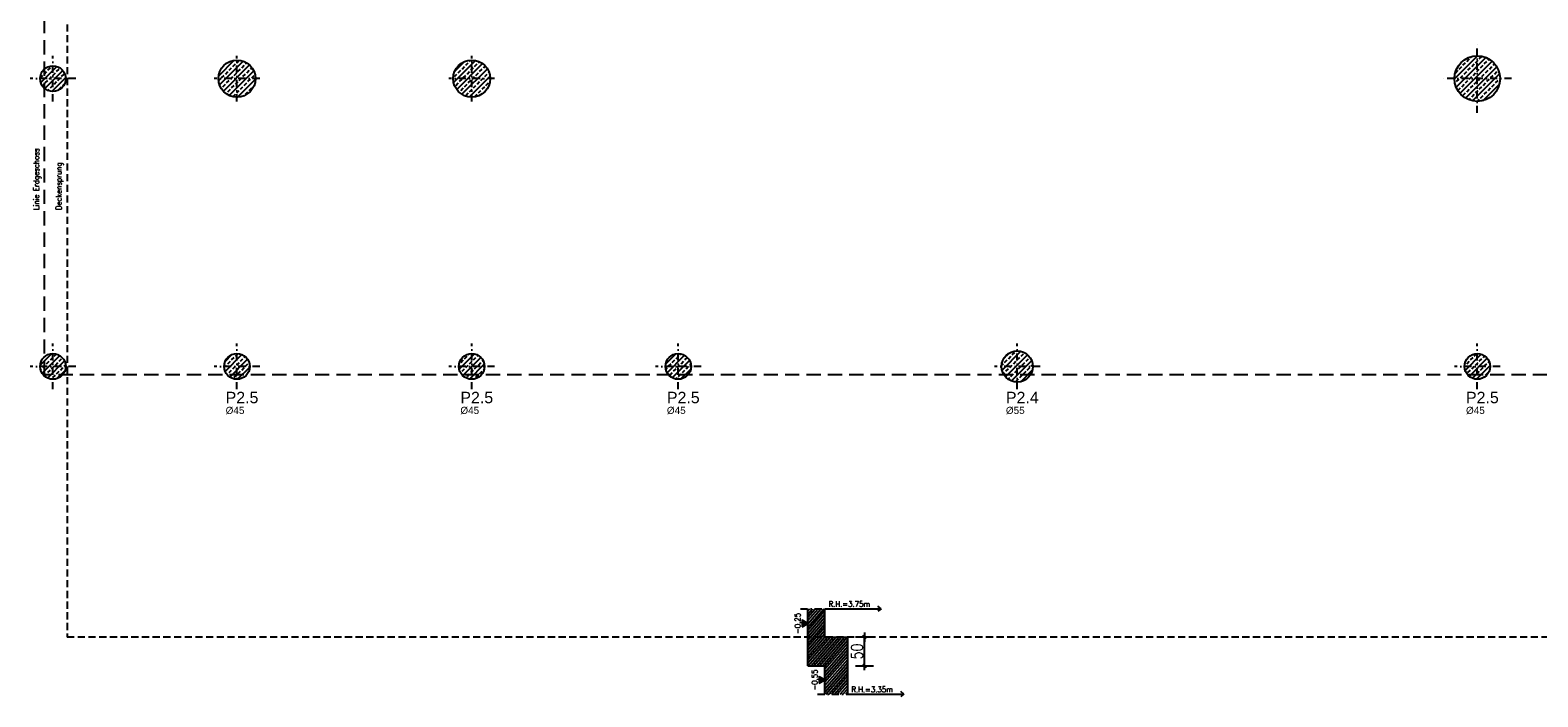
# Model space of a CAD drawing. Header units: centimetres. Extents: x -18458 to 60221, y -11985 to 33979.
# Tile 46 of 50: x 5389 to 8036, y 21265 to 22435. Entities that reach past the tile are written whole.
import ezdxf
from ezdxf.enums import TextEntityAlignment as Align

# ---------------------------------------------------------------- set-up
doc = ezdxf.new("R2010")
doc.units = ezdxf.units.CM
doc.header["$LTSCALE"] = 50
doc.header["$MEASUREMENT"] = 0
doc.header["$PDMODE"] = 34
doc.linetypes.add('HIDDEN', pattern=[0.375, 0.25, -0.125])
doc.linetypes.add('STRICHPUNKT', pattern=[1, 0.5, -0.25, 0, -0.25])
for name, color, linetype in [('01_Achsen', 232, 'STRICHPUNKT'), ('01_Bemassung', 150, 'Continuous'), ('01_Grundriss_verdeckt', 3, 'HIDDEN'), ('01_Mauern', 1, 'Continuous'), ('01_Raumstempel', 2, 'Continuous'), ('01_Schnitte_Schalplan', 4, 'Continuous'), ('01_Schraff_Beton', 5, 'Continuous'), ('01_Text', 2, 'Continuous'), ('S_Sezioni', 7, 'Continuous'), ('S_Testo', 7, 'Continuous')]:
    doc.layers.add(name, color=color, linetype=linetype)
doc.styles.add('Arial', font='ARIAL.TTF')
doc.styles.add('SIPLEX1', font='romans.shx', dxfattribs={"width": 0.8})
doc.dimstyles.new('BEM-50_grundrisse', dxfattribs={"dimscale": 1.6, "dimtxt": 12.5, "dimasz": 0.4, "dimexe": 0.1, "dimexo": 0.5, "dimgap": 2, "dimtad": 1, "dimdec": 0, "dimrnd": 0.5, "dimzin": 12, "dimdsep": 46, "dimtxsty": 'SIPLEX1', "dimblk": 'bempkt', "dimcen": -0.2, "dimdle": 0.05, "dimse1": 1, "dimse2": 1, "dimclrd": 256, "dimclre": 256, "dimclrt": 256, "dimazin": 0, "dimtfac": 1, "dimtdec": 0, "dimtmove": 0, "dimatfit": 2, "dimldrblk": 'BEMPU', "dimfxl": 0, "dimtvp": 1, "dimtolj": 1, "dimtzin": 0, "dimarcsym": 0})

# ---------------------------------------------------------------- blocks, each defined once
blk = doc.blocks.new('bempkt')
at = {"layer": '01_Bemassung', "color": 0}
for p, q in [((12.5, 0), (-12.5, 0)), ((-4.95, -4.95), (4.95, 4.95)), ((0, -25), (0, 25))]:
    blk.add_line(p, q, dxfattribs=at)
blk = doc.blocks.new('*D70')
at = {"layer": '01_Bemassung', "linetype": 'Continuous', "lineweight": -2, "ltscale": 0.1}
blk.add_line((6853.8, 21320.5), (6853.8, 21369.2), dxfattribs=at)
at = {"layer": 'Defpoints', "color": 0, "ltscale": 0.1}
for p in [(6784.4, 21369.9), (6853.8, 21369.9), (6784.4, 21319.9)]:
    blk.add_point(p, dxfattribs=at)
at = {"layer": '01_Bemassung', "lineweight": -2, "ltscale": 0.1, "xscale": 0.6400000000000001, "yscale": 0.6400000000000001, "zscale": 0.6400000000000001}
for p, rotation in [((6853.8, 21369.9), 90), ((6853.8, 21319.9), 270)]:
    blk.add_blockref('bempkt', p, dxfattribs=dict(at, rotation=rotation))
at = {"layer": '01_Bemassung', "ltscale": 0.1, "insert": (6840.6, 21344.9), "char_height": 20, "attachment_point": 5, "rotation": 90, "style": 'SIPLEX1'}
blk.add_mtext('\\A1;50', dxfattribs=at)
blk = doc.blocks.new('BEMPU')
at = {"layer": '01_Bemassung', "color": 4}
for p, q in [((5, 0), (-5, 0)), ((0, -25), (0, 25))]:
    blk.add_line(p, q, dxfattribs=at)
blk.add_circle((0, 0), 2.5, dxfattribs=at)

msp = doc.modelspace()

# ---------------------------------------------------------------- hatches: boundary and pattern name
at = {"layer": '01_Raumstempel'}
for points in [[(6744.4, 21388.2), (6754.4, 21394), (6744.4, 21399.7)], [(6774.4, 21289.1), (6784.4, 21294.9), (6774.4, 21300.6)]]:
    msp.add_hatch(color=256, dxfattribs=at).paths.add_polyline_path(points)
at = {"layer": '01_Schnitte_Schalplan'}
h = msp.add_hatch(dxfattribs=at)
h.set_pattern_fill('ANSI31', color=253, scale=30, angle=3.99363, style=0)
h.paths.add_polyline_path([(6784.4, 21319.9), (6784.4, 21269.9), (6824.4, 21269.9), (6824.4, 21319.9), (6824.4, 21369.9), (6784.4, 21369.9), (6784.4, 21419.9), (6754.4, 21419.9), (6754.4, 21319.9)])
at = {"layer": '01_Schraff_Beton'}
h = msp.add_hatch(dxfattribs=at)
h.set_pattern_fill('ANSI33', color=256, scale=50, style=0)
edge = h.paths.add_edge_path()
edge.add_arc((7929.4, 22349.9), 40, 0, 360)
h = msp.add_hatch(dxfattribs=at)
h.set_pattern_fill('ANSI33', color=256, scale=50, style=0)
edge = h.paths.add_edge_path()
edge.add_arc((5429.4, 22349.9), 22.5, 0, 360)
h = msp.add_hatch(dxfattribs=at)
h.set_pattern_fill('ANSI33', color=256, scale=50, style=0)
edge = h.paths.add_edge_path()
edge.add_arc((5752.4, 22349.9), 32.5, 0, 360)
h = msp.add_hatch(dxfattribs=at)
h.set_pattern_fill('ANSI33', color=256, scale=50, style=0)
edge = h.paths.add_edge_path()
edge.add_arc((6164.4, 22349.9), 32.5, 0, 360)
h = msp.add_hatch(dxfattribs=at)
h.set_pattern_fill('ANSI33', color=256, scale=50, style=0)
edge = h.paths.add_edge_path()
edge.add_arc((5429.4, 21844.9), 22.5, 0, 360)
h = msp.add_hatch(dxfattribs=at)
h.set_pattern_fill('ANSI33', color=256, scale=50, style=0)
edge = h.paths.add_edge_path()
edge.add_arc((5752.4, 21844.9), 22.5, 0, 360)
h = msp.add_hatch(dxfattribs=at)
h.set_pattern_fill('ANSI33', color=256, scale=50, style=0)
edge = h.paths.add_edge_path()
edge.add_arc((6164.4, 21844.9), 22.5, 0, 360)
h = msp.add_hatch(dxfattribs=at)
h.set_pattern_fill('ANSI33', color=256, scale=50, style=0)
edge = h.paths.add_edge_path()
edge.add_arc((6526.9, 21844.9), 22.5, 0, 360)
h = msp.add_hatch(dxfattribs=at)
h.set_pattern_fill('ANSI33', color=256, scale=50, style=0)
edge = h.paths.add_edge_path()
edge.add_arc((7121.9, 21844.9), 27.5, 0, 360)
h = msp.add_hatch(dxfattribs=at)
h.set_pattern_fill('ANSI33', color=256, scale=50, style=0)
edge = h.paths.add_edge_path()
edge.add_arc((7929.4, 21844.9), 22.5, 0, 360)

# ---------------------------------------------------------------- linework, layer by layer
at = {"layer": '01_Achsen', "ltscale": 0.5}
for p, q in [((5429.4, 22309.9), (5429.4, 22389.9)), ((5752.4, 22309.9), (5752.4, 22389.9)), ((6164.4, 22309.9), (6164.4, 22389.9)), ((7929.4, 22289.9), (7929.4, 22409.9)), ((5469.4, 22349.9), (5389.4, 22349.9)), ((5792.4, 22349.9), (5712.4, 22349.9)), ((6204.4, 22349.9), (6124.4, 22349.9)), ((7989.4, 22349.9), (7869.4, 22349.9)), ((5429.4, 21804.9), (5429.4, 21884.9)), ((5752.4, 21804.9), (5752.4, 21884.9)), ((6164.4, 21804.9), (6164.4, 21884.9)), ((6526.9, 21804.9), (6526.9, 21884.9)), ((7121.9, 21804.9), (7121.9, 21884.9)), ((7929.4, 21804.9), (7929.4, 21884.9)), ((5469.4, 21844.9), (5389.4, 21844.9)), ((5792.4, 21844.9), (5712.4, 21844.9)), ((6204.4, 21844.9), (6124.4, 21844.9)), ((6566.9, 21844.9), (6486.9, 21844.9)), ((7161.9, 21844.9), (7081.9, 21844.9)), ((7969.4, 21844.9), (7889.4, 21844.9))]:
    msp.add_line(p, q, dxfattribs=at)
at = {"layer": '01_Grundriss_verdeckt'}
for p in [(5454.4, 22969.9), (8466.9, 21369.9)]:
    msp.add_line(p, (5454.4, 21369.9), dxfattribs=at)
at = {"layer": '01_Grundriss_verdeckt', "ltscale": 2}
msp.add_lwpolyline([(5414.4, 22999.9), (8314.4, 22999.9), (8314.4, 21829.9), (5414.4, 21829.9)], close=True, dxfattribs=at)
at = {"layer": '01_Mauern'}
for centre, radius in [((7929.4, 22349.9), 40), ((5429.4, 22349.9), 22.5), ((5752.4, 22349.9), 32.5), ((6164.4, 22349.9), 32.5), ((5429.4, 21844.9), 22.5), ((5752.4, 21844.9), 22.5), ((6164.4, 21844.9), 22.5), ((6526.9, 21844.9), 22.5), ((7121.9, 21844.9), 27.5), ((7929.4, 21844.9), 22.5)]:
    msp.add_circle(centre, radius, dxfattribs=at)
at = {"layer": '01_Raumstempel'}
for p, q in [((6784.4, 21419.9), (6883, 21419.9)), ((6883, 21419.9), (6877.3, 21424.5)), ((6883, 21419.9), (6877.3, 21415.3)), ((6824.4, 21269.9), (6923, 21269.9)), ((6923, 21269.9), (6917.3, 21274.5)), ((6923, 21269.9), (6917.3, 21265.3))]:
    msp.add_line(p, q, dxfattribs=at)
for points in [[(6744.4, 21388.2), (6754.4, 21394), (6744.4, 21399.7)], [(6774.4, 21289.1), (6784.4, 21294.9), (6774.4, 21300.6)]]:
    msp.add_lwpolyline(points, close=True, dxfattribs=at)
at = {"layer": '01_Schnitte_Schalplan'}
for p, q in [((6754.4, 21319.9), (6754.4, 21419.9)), ((6784.4, 21369.9), (6784.4, 21419.9)), ((6784.4, 21369.9), (6824.4, 21369.9)), ((6824.4, 21319.9), (6824.4, 21369.9)), ((6754.4, 21319.9), (6784.4, 21319.9)), ((6784.4, 21269.9), (6784.4, 21319.9)), ((6824.4, 21269.9), (6824.4, 21319.9))]:
    msp.add_line(p, q, dxfattribs=at)
at = {"layer": '01_Text', "linetype": 'STRICHPUNKT', "ltscale": 0.5}
for p, q in [((6741.3, 21419.9), (6807.9, 21419.9)), ((6771.3, 21269.9), (6847.9, 21269.9))]:
    msp.add_line(p, q, dxfattribs=at)
at = {"layer": 'S_Sezioni'}
msp.add_line((6771.3, 21269.9), (6784.4, 21269.9), dxfattribs=at)

# ---------------------------------------------------------------- texts
at = {"layer": '01_Raumstempel', "style": 'SIPLEX1', "width": 0.9}
for s, p in [('R.H.=3.75m', (6790.6, 21423.2)), ('R.H.=3.35m', (6830.6, 21273.2))]:
    msp.add_text(s, height=10, dxfattribs=at).set_placement(p)
for s, p in [('-0,25', (6744.4, 21394)), ('-0,55', (6774.4, 21294.9))]:
    msp.add_text(s, height=10, rotation=90, dxfattribs=at).set_placement(p, align=Align.BOTTOM_CENTER)
at = {"layer": '01_Text', "style": 'SIPLEX1', "width": 0.9}
for s, p in [('Linie Erdgeschoss', (5405.2, 22119.3)), ('Deckensprung', (5444.6, 22119.3))]:
    msp.add_text(s, height=10, rotation=90, dxfattribs=at).set_placement(p)
at = {"layer": 'S_Testo', "color": 6, "style": 'Arial'}
for s, p in [('P2.5', (5761.3, 21790.4)), ('P2.5', (6173.3, 21790.4)), ('P2.5', (6535.8, 21790.4)), ('P2.4', (7130.8, 21790.4)), ('P2.5', (7938.3, 21790.4))]:
    msp.add_text(s, height=20, dxfattribs=at).set_placement(p, align=Align.MIDDLE_CENTER)
at = {"layer": 'S_Testo', "style": 'Arial'}
for s, p in [('%%C45', (5732.5, 21761.6)), ('%%C45', (6144.5, 21761.6)), ('%%C45', (6507, 21761.6)), ('%%C55', (7102, 21761.6)), ('%%C45', (7909.5, 21761.6))]:
    msp.add_text(s, height=12.5, rotation=360, dxfattribs=at).set_placement(p)

# ---------------------------------------------------------------- dimensions: what is measured, and where the dimension line sits
at = {"layer": '01_Bemassung', "ltscale": 0.1}
dim = msp.add_linear_dim(base=(6853.8, 21369.9), p1=(6784.4, 21319.9), p2=(6784.4, 21369.9), angle=90, dimstyle='BEM-50_grundrisse', override={"dimtmove": 1, "dimfxl": 0.18, "dimarcsym": 2}, dxfattribs=at)
dim.commit()
dim.dimension.update_dxf_attribs({"geometry": '*D70', "text_midpoint": (6853.8, 21344.9), "dimtype": 160})

doc.saveas('drawing.dxf')
